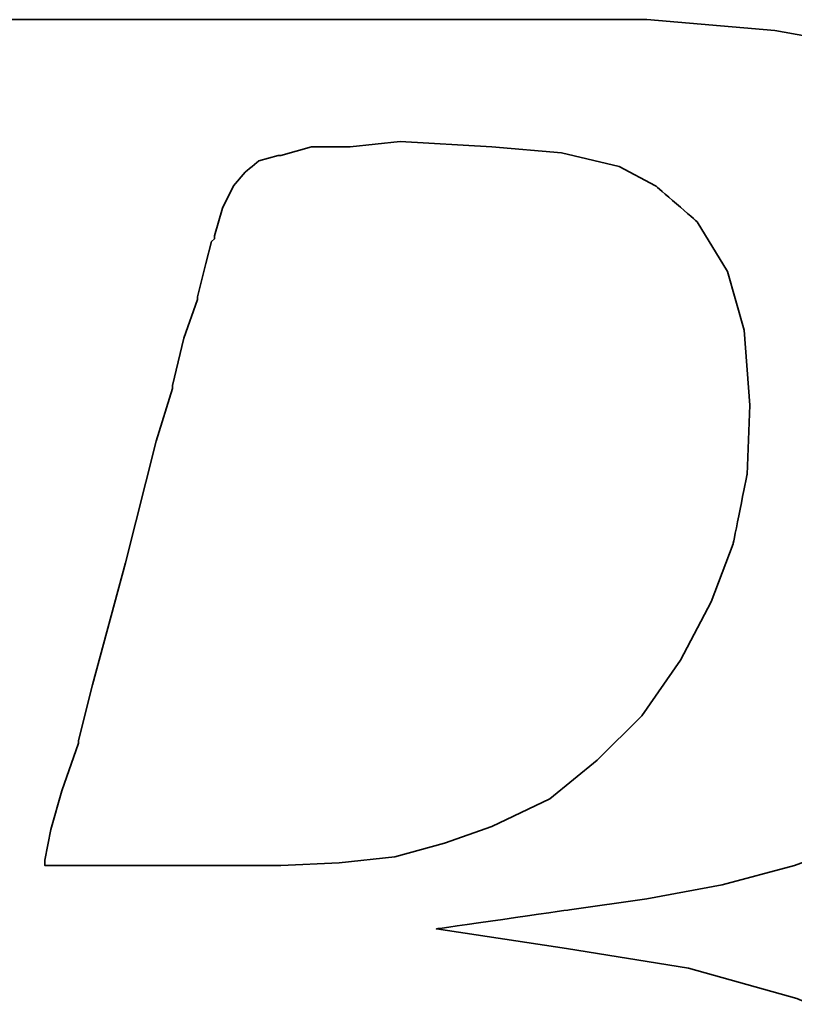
# Model space of a CAD drawing. Header units: millimetres. Extents: x 920 to 1153, y 73 to 164.
# Tile 34 of 53: x 1090.154 to 1091.001, y 97.342 to 98.42. Entities that reach past the tile are written whole.
import ezdxf

# ---------------------------------------------------------------- set-up
doc = ezdxf.new("R2010")
doc.units = ezdxf.units.MM
doc.header["$LTSCALE"] = 0.15
doc.layers.add('DIM', color=4, linetype='CONTINUOUS')
doc.layers.add('layer 1', color=7, linetype='CONTINUOUS')

# ---------------------------------------------------------------- blocks, each defined once
blk = doc.blocks.new('TBI MOTION logo(完整正式版)')
at = {"layer": 'layer 1', "color": 22, "lineweight": 35}
for points, knots in [([(-64.65375, -6.86375), (-64.65375, -6.86375), (-64.84375, -7.29625), (-64.84375, -7.29625), (-64.84375, -7.29625), (-64.84375, -7.29625), (-64.86875, -7.34375), (-64.86875, -7.34375), (-64.86875, -7.34375), (-64.86875, -7.34375), (-64.86875, -7.36875), (-64.86875, -7.36875), (-64.86875, -7.36875), (-64.86875, -7.36875), (-65.15375, -7.65375), (-65.15375, -7.65375), (-65.15375, -7.65375), (-65.15375, -7.65375), (-65.17875, -7.65375), (-65.17875, -7.65375), (-65.17875, -7.65375), (-65.17875, -7.65375), (-65.20375, -7.67875), (-65.20375, -7.67875), (-65.20375, -7.67875), (-65.20375, -7.67875), (-65.58875, -7.87125), (-65.58875, -7.87125), (-65.58875, -7.87125), (-65.58875, -7.87125), (-65.63375, -7.87125), (-65.63375, -7.87125), (-65.63375, -7.87125), (-65.63375, -7.87125), (-65.65875, -7.89375), (-65.65875, -7.89375), (-65.65875, -7.89375), (-65.65875, -7.89375), (-66.09375, -7.94375), (-66.09375, -7.94375), (-66.09375, -7.94375), (-66.09375, -7.94375), (-66.11375, -7.94375), (-66.11375, -7.94375), (-66.11375, -7.94375), (-66.11375, -7.94375), (-66.16375, -7.94375), (-66.16375, -7.94375), (-66.16375, -7.94375), (-66.16375, -7.94375), (-66.30875, -7.94375), (-66.30875, -7.94375), (-66.30875, -7.94375), (-66.30875, -7.94375), (-66.69375, -7.94375), (-66.69375, -7.94375), (-66.69375, -7.94375), (-66.69375, -7.94375), (-67.07375, -7.94375), (-67.07375, -7.94375), (-67.07375, -7.94375), (-67.07375, -7.94375), (-67.12375, -7.94375), (-67.12375, -7.94375), (-67.12375, -7.94375), (-67.12375, -7.94375), (-67.12375, -7.96625), (-67.12375, -7.96625), (-67.12375, -7.96625), (-67.12375, -7.96625), (-67.14875, -7.99125), (-67.14875, -7.99125), (-67.14875, -7.99125), (-67.14875, -7.99125), (-67.24375, -8.34875), (-67.24375, -8.34875), (-67.24375, -8.34875), (-67.24375, -8.34875), (-67.31375, -8.68625), (-67.31375, -8.68625), (-67.31375, -8.68625), (-67.31375, -8.68625), (-67.26875, -8.68625), (-67.26875, -8.68625), (-67.26875, -8.68625), (-67.26875, -8.68625), (-67.07375, -8.68625), (-67.07375, -8.68625), (-67.07375, -8.68625), (-67.07375, -8.68625), (-66.54875, -8.68625), (-66.54875, -8.68625), (-66.54875, -8.68625), (-66.54875, -8.68625), (-65.82625, -8.68625), (-65.82625, -8.68625), (-65.82625, -8.68625), (-65.82625, -8.68625), (-65.01375, -8.68625), (-65.01375, -8.68625), (-65.01375, -8.68625), (-65.01375, -8.68625), (-64.05375, -8.68625), (-64.05375, -8.68625), (-64.05375, -8.68625), (-64.05375, -8.68625), (-62.08375, -8.68625), (-62.08375, -8.68625), (-62.08375, -8.68625), (-62.08375, -8.68625), (-60.06875, -8.68625), (-60.06875, -8.68625), (-60.06875, -8.68625), (-60.06875, -8.68625), (-59.10875, -8.68625), (-59.10875, -8.68625), (-59.10875, -8.68625), (-59.10875, -8.68625), (-58.29375, -8.68625), (-58.29375, -8.68625), (-58.29375, -8.68625), (-58.29375, -8.68625), (-57.57375, -8.68625), (-57.57375, -8.68625), (-57.57375, -8.68625), (-57.57375, -8.68625), (-57.04875, -8.68625), (-57.04875, -8.68625), (-57.04875, -8.68625), (-57.04875, -8.68625), (-56.85375, -8.68625), (-56.85375, -8.68625), (-56.85375, -8.68625), (-56.85375, -8.68625), (-56.70875, -8.68625), (-56.70875, -8.68625), (-56.70875, -8.68625), (-56.70875, -8.68625), (-56.61375, -8.68625), (-56.61375, -8.68625), (-56.61375, -8.68625), (-56.61375, -8.68625), (-56.56875, -8.68625), (-56.56875, -8.68625), (-56.56875, -8.68625), (-56.56875, -8.68625), (-55.65375, -8.63875), (-55.65375, -8.63875), (-55.65375, -8.63875), (-55.65375, -8.63875), (-54.76875, -8.51875), (-54.76875, -8.51875), (-54.76875, -8.51875), (-54.76875, -8.51875), (-53.90375, -8.30375), (-53.90375, -8.30375), (-53.90375, -8.30375), (-53.90375, -8.30375), (-53.08875, -8.03875), (-53.08875, -8.03875), (-53.08875, -8.03875), (-53.08875, -8.03875), (-52.34375, -7.65375), (-52.34375, -7.65375), (-52.34375, -7.65375), (-52.34375, -7.65375), (-51.69875, -7.29625), (-51.69875, -7.29625), (-51.69875, -7.29625), (-51.69875, -7.29625), (-51.21875, -6.91125), (-51.21875, -6.91125), (-51.21875, -6.91125), (-51.21875, -6.91125), (-50.83375, -6.50375), (-50.83375, -6.50375), (-50.83375, -6.50375), (-50.83375, -6.50375), (-50.44875, -5.94875), (-50.44875, -5.94875), (-50.44875, -5.94875), (-50.44875, -5.94875), (-50.13875, -5.30375), (-50.13875, -5.30375), (-50.13875, -5.30375), (-50.13875, -5.30375), (-49.99375, -4.65375), (-49.99375, -4.65375), (-49.99375, -4.65375), (-49.99375, -4.65375), (-49.92375, -3.98375), (-49.92375, -3.98375), (-49.92375, -3.98375), (-49.92375, -3.98375), (-49.99375, -3.19374), (-49.99375, -3.19374), (-49.99375, -3.19374), (-49.99375, -3.19374), (-50.23374, -2.44874), (-50.23374, -2.44874), (-50.23374, -2.44874), (-50.23374, -2.44874), (-50.59375, -1.87374), (-50.59375, -1.87374), (-50.59375, -1.87374), (-50.59375, -1.87374), (-51.09875, -1.31874), (-51.09875, -1.31874), (-51.09875, -1.31874), (-51.09875, -1.31874), (-51.74375, -0.81875), (-51.74375, -0.81875), (-51.74375, -0.81875), (-51.74375, -0.81875), (-52.53875, -0.48125), (-52.53875, -0.48125), (-52.53875, -0.48125), (-52.53875, -0.48125), (-53.47375, -0.21875), (-53.47375, -0.21875), (-53.47375, -0.21875), (-53.47375, -0.21875), (-54.52875, -0.04874), (-54.52875, -0.04874), (-54.52875, -0.04874), (-54.52875, -0.04874), (-55.65375, 0.12125), (-55.65375, 0.12125), (-55.65375, 0.12125), (-55.65375, 0.12125), (-54.50375, 0.28624), (-54.50375, 0.28624), (-54.50375, 0.28624), (-54.50375, 0.28624), (-53.83375, 0.38124), (-53.83375, 0.38124), (-53.83375, 0.38124), (-53.83375, 0.38124), (-53.18375, 0.50125), (-53.18375, 0.50125), (-53.18375, 0.50125), (-53.18375, 0.50125), (-52.55875, 0.66874), (-52.55875, 0.66874), (-52.55875, 0.66874), (-52.55875, 0.66874), (-52.03375, 0.86124), (-52.03375, 0.86124), (-52.03375, 0.86124), (-52.03375, 0.86124), (-51.50374, 1.03124), (-51.50374, 1.03124), (-51.50374, 1.03124), (-51.50374, 1.03124), (-51.09875, 1.27125), (-51.09875, 1.27125), (-51.09875, 1.27125), (-51.09875, 1.27125), (-50.71375, 1.48624), (-50.71375, 1.48624), (-50.71375, 1.48624), (-50.71375, 1.48624), (-50.37625, 1.77625), (-50.37625, 1.77625), (-50.37625, 1.77625), (-50.37625, 1.77625), (-49.82375, 2.37625), (-49.82375, 2.37625), (-49.82375, 2.37625), (-49.82375, 2.37625), (-49.41875, 2.99625), (-49.41875, 2.99625), (-49.41875, 2.99625), (-49.41875, 2.99625), (-49.22375, 3.76625), (-49.22375, 3.76625), (-49.22375, 3.76625), (-49.22375, 3.76625), (-49.15375, 4.50874), (-49.15375, 4.50874), (-49.15375, 4.50874), (-49.15375, 4.50874), (-49.20375, 5.25125), (-49.20375, 5.25125), (-49.20375, 5.25125), (-49.20375, 5.25125), (-49.41875, 5.92625), (-49.41875, 5.92625), (-49.41875, 5.92625), (-49.41875, 5.92625), (-49.77875, 6.47625), (-49.77875, 6.47625), (-49.77875, 6.47625), (-49.77875, 6.47625), (-50.33125, 7.02624), (-50.33125, 7.02624), (-50.33125, 7.02624), (-50.33125, 7.02624), (-51.00125, 7.43625), (-51.00125, 7.43625), (-51.00125, 7.43625), (-51.00125, 7.43625), (-51.79375, 7.72625), (-51.79375, 7.72625), (-51.79375, 7.72625), (-51.79375, 7.72625), (-52.72875, 7.89124), (-52.72875, 7.89124), (-52.72875, 7.89124), (-52.72875, 7.89124), (-53.83375, 7.98625), (-53.83375, 7.98625), (-53.83375, 7.98625), (-53.83375, 7.98625), (-53.92875, 7.98625), (-53.92875, 7.98625), (-53.92875, 7.98625), (-53.92875, 7.98625), (-54.26375, 7.98625), (-54.26375, 7.98625), (-54.26375, 7.98625), (-54.26375, 7.98625), (-54.74375, 7.98625), (-54.74375, 7.98625), (-54.74375, 7.98625), (-54.74375, 7.98625), (-55.36875, 7.98625), (-55.36875, 7.98625), (-55.36875, 7.98625), (-55.36875, 7.98625), (-56.13375, 7.98625), (-56.13375, 7.98625), (-56.13375, 7.98625), (-56.13375, 7.98625), (-56.94875, 7.98625), (-56.94875, 7.98625), (-56.94875, 7.98625), (-56.94875, 7.98625), (-58.77625, 7.98625), (-58.77625, 7.98625), (-58.77625, 7.98625), (-58.77625, 7.98625), (-60.59875, 7.98625), (-60.59875, 7.98625), (-60.59875, 7.98625), (-60.59875, 7.98625), (-61.41375, 7.98625), (-61.41375, 7.98625), (-61.41375, 7.98625), (-61.41375, 7.98625), (-62.17875, 7.98625), (-62.17875, 7.98625), (-62.17875, 7.98625), (-62.17875, 7.98625), (-62.80375, 7.98625), (-62.80375, 7.98625), (-62.80375, 7.98625), (-62.80375, 7.98625), (-63.30625, 7.98625), (-63.30625, 7.98625), (-63.30625, 7.98625), (-63.30625, 7.98625), (-63.57375, 7.98625), (-63.57375, 7.98625), (-63.57375, 7.98625), (-63.57375, 7.98625), (-63.57375, 7.96375), (-63.57375, 7.96375), (-63.57375, 7.96375), (-63.57375, 7.96375), (-63.59875, 7.94125), (-63.59875, 7.94125), (-63.59875, 7.94125), (-63.59875, 7.94125), (-63.69375, 7.55625), (-63.69375, 7.55625), (-63.69375, 7.55625), (-63.69375, 7.55625), (-63.76375, 7.24624), (-63.76375, 7.24624), (-63.76375, 7.24624), (-63.76375, 7.24624), (-63.23875, 7.24624), (-63.23875, 7.24624), (-63.23875, 7.24624), (-63.23875, 7.24624), (-62.75875, 7.24624), (-62.75875, 7.24624), (-62.75875, 7.24624), (-62.75875, 7.24624), (-62.61125, 7.24624), (-62.61125, 7.24624), (-62.61125, 7.24624), (-62.61125, 7.24624), (-62.56625, 7.24624), (-62.56625, 7.24624), (-62.56625, 7.24624), (-62.56625, 7.24624), (-62.22875, 7.24624), (-62.22875, 7.24624), (-62.22875, 7.24624), (-62.22875, 7.24624), (-62.20375, 7.24624), (-62.20375, 7.24624), (-62.20375, 7.24624), (-62.20375, 7.24624), (-62.17875, 7.21875), (-62.17875, 7.21875), (-62.17875, 7.21875), (-62.17875, 7.21875), (-61.96375, 7.17125), (-61.96375, 7.17125), (-61.96375, 7.17125), (-61.96375, 7.17125), (-61.72375, 7.12624), (-61.72375, 7.12624), (-61.72375, 7.12624), (-61.72375, 7.12624), (-61.70375, 7.12624), (-61.70375, 7.12624), (-61.70375, 7.12624), (-61.70375, 7.12624), (-61.55875, 7.07624), (-61.55875, 7.07624), (-61.55875, 7.07624), (-61.55875, 7.07624), (-61.50875, 7.07624), (-61.50875, 7.07624), (-61.50875, 7.07624), (-61.50875, 7.07624), (-61.48375, 7.02624), (-61.48375, 7.02624), (-61.48375, 7.02624), (-61.48375, 7.02624), (-61.31875, 6.83375), (-61.31875, 6.83375), (-61.31875, 6.83375), (-61.31875, 6.83375), (-61.29375, 6.81125), (-61.29375, 6.81125), (-61.29375, 6.81125), (-61.29375, 6.81125), (-61.29375, 6.78625), (-61.29375, 6.78625), (-61.29375, 6.78625), (-61.29375, 6.78625), (-61.19875, 6.50124), (-61.19875, 6.50124), (-61.19875, 6.50124), (-61.19875, 6.50124), (-61.17375, 6.45124), (-61.17375, 6.45124), (-61.17375, 6.45124), (-61.17375, 6.45124), (-61.19875, 6.40625), (-61.19875, 6.40625), (-61.19875, 6.40625), (-61.19875, 6.40625), (-61.26875, 5.99624), (-61.26875, 5.99624), (-61.26875, 5.99624), (-61.26875, 5.99624), (-61.26875, 5.85125), (-61.26875, 5.85125), (-61.26875, 5.85125), (-61.26875, 5.85125), (-61.26875, 5.82625), (-61.26875, 5.82625), (-61.26875, 5.82625), (-61.26875, 5.82625), (-61.29375, 5.80625), (-61.29375, 5.80625), (-61.29375, 5.80625), (-61.29375, 5.80625), (-61.34125, 5.66125), (-61.34125, 5.66125), (-61.34125, 5.66125), (-61.34125, 5.66125), (-61.41375, 5.44625), (-61.41375, 5.44625), (-61.41375, 5.44625), (-61.41375, 5.44625), (-61.48375, 5.15625), (-61.48375, 5.15625), (-61.48375, 5.15625), (-61.48375, 5.15625), (-61.58375, 4.82124), (-61.58375, 4.82124), (-61.58375, 4.82124), (-61.58375, 4.82124), (-61.79875, 4.00375), (-61.79875, 4.00375), (-61.79875, 4.00375), (-61.79875, 4.00375), (-62.05875, 2.99625), (-62.05875, 2.99625), (-62.05875, 2.99625), (-62.05875, 2.99625), (-62.34875, 1.91625), (-62.34875, 1.91625), (-62.34875, 1.91625), (-62.34875, 1.91625), (-62.97375, -0.41124), (-62.97375, -0.41124), (-62.97375, -0.41124), (-62.97375, -0.41124), (-63.59875, -2.75875), (-63.59875, -2.75875), (-63.59875, -2.75875), (-63.59875, -2.75875), (-63.88375, -3.86374), (-63.88375, -3.86374), (-63.88375, -3.86374), (-63.88375, -3.86374), (-64.14875, -4.82374), (-64.14875, -4.82374), (-64.14875, -4.82374), (-64.14875, -4.82374), (-64.36375, -5.64125), (-64.36375, -5.64125), (-64.36375, -5.64125), (-64.36375, -5.64125), (-64.43625, -5.97625), (-64.43625, -5.97625), (-64.43625, -5.97625), (-64.43625, -5.97625), (-64.50875, -6.28625), (-64.50875, -6.28625), (-64.50875, -6.28625), (-64.50875, -6.28625), (-64.50875, -6.30875), (-64.50875, -6.30875), (-64.50875, -6.30875), (-64.50875, -6.30875), (-64.57875, -6.50375), (-64.57875, -6.50375), (-64.57875, -6.50375), (-64.57875, -6.50375), (-64.62875, -6.69625), (-64.62875, -6.69625), (-64.62875, -6.69625), (-64.62875, -6.69625), (-64.62875, -6.76875), (-64.62875, -6.76875), (-64.62875, -6.76875), (-64.62875, -6.76875), (-64.62875, -6.81375), (-64.62875, -6.81375), (-64.62875, -6.81375), (-64.62875, -6.81375), (-64.62875, -6.83875), (-64.62875, -6.83875), (-64.62875, -6.83875), (-64.62875, -6.83875), (-64.65375, -6.86375), (-64.65375, -6.86375)], [0, 0, 0, 0, 0.0071942, 0.0071942, 0.0071942, 0.0071943, 0.0143885, 0.0143885, 0.0143885, 0.0143885, 0.0215827, 0.0215827, 0.0215827, 0.0215827, 0.028777, 0.028777, 0.028777, 0.028777, 0.0359712, 0.0359712, 0.0359712, 0.0359712, 0.0431655, 0.0431655, 0.0431655, 0.0431655, 0.0503597, 0.0503597, 0.0503597, 0.0503597, 0.057554, 0.057554, 0.057554, 0.057554, 0.0647482, 0.0647482, 0.0647482, 0.0647482, 0.0719424, 0.0719424, 0.0719424, 0.0719425, 0.0791367, 0.0791367, 0.0791367, 0.0791367, 0.0863309, 0.0863309, 0.0863309, 0.0863309, 0.0935252, 0.0935252, 0.0935252, 0.0935252, 0.1007194, 0.1007194, 0.1007194, 0.1007194, 0.1079137, 0.1079137, 0.1079137, 0.1079137, 0.1151079, 0.1151079, 0.1151079, 0.1151079, 0.1223022, 0.1223022, 0.1223022, 0.1223022, 0.1294964, 0.1294964, 0.1294964, 0.1294964, 0.1366906, 0.1366906, 0.1366906, 0.1366907, 0.1438849, 0.1438849, 0.1438849, 0.1438849, 0.1510791, 0.1510791, 0.1510791, 0.1510791, 0.1582734, 0.1582734, 0.1582734, 0.1582734, 0.1654676, 0.1654676, 0.1654676, 0.1654676, 0.1726619, 0.1726619, 0.1726619, 0.1726619, 0.1798561, 0.1798561, 0.1798561, 0.1798561, 0.1870504, 0.1870504, 0.1870504, 0.1870504, 0.1942446, 0.1942446, 0.1942446, 0.1942446, 0.2014388, 0.2014388, 0.2014388, 0.2014389, 0.2086331, 0.2086331, 0.2086331, 0.2086331, 0.2158273, 0.2158273, 0.2158273, 0.2158273, 0.2230216, 0.2230216, 0.2230216, 0.2230216, 0.2302158, 0.2302158, 0.2302158, 0.2302158, 0.2374101, 0.2374101, 0.2374101, 0.2374101, 0.2446043, 0.2446043, 0.2446043, 0.2446043, 0.2517986, 0.2517986, 0.2517986, 0.2517986, 0.2589928, 0.2589928, 0.2589928, 0.2589928, 0.2661871, 0.2661871, 0.2661871, 0.2661871, 0.2733813, 0.2733813, 0.2733813, 0.2733813, 0.2805755, 0.2805755, 0.2805755, 0.2805755, 0.2877698, 0.2877698, 0.2877698, 0.2877698, 0.294964, 0.294964, 0.294964, 0.294964, 0.3021583, 0.3021583, 0.3021583, 0.3021583, 0.3093525, 0.3093525, 0.3093525, 0.3093525, 0.3165468, 0.3165468, 0.3165468, 0.3165468, 0.323741, 0.323741, 0.323741, 0.323741, 0.3309353, 0.3309353, 0.3309353, 0.3309353, 0.3381295, 0.3381295, 0.3381295, 0.3381295, 0.3453237, 0.3453237, 0.3453237, 0.3453238, 0.352518, 0.352518, 0.352518, 0.352518, 0.3597122, 0.3597122, 0.3597122, 0.3597122, 0.3669065, 0.3669065, 0.3669065, 0.3669065, 0.3741007, 0.3741007, 0.3741007, 0.3741007, 0.381295, 0.381295, 0.381295, 0.381295, 0.3884892, 0.3884892, 0.3884892, 0.3884892, 0.3956835, 0.3956835, 0.3956835, 0.3956835, 0.4028777, 0.4028777, 0.4028777, 0.4028777, 0.4100719, 0.4100719, 0.4100719, 0.410072, 0.4172662, 0.4172662, 0.4172662, 0.4172662, 0.4244604, 0.4244604, 0.4244604, 0.4244604, 0.4316547, 0.4316547, 0.4316547, 0.4316547, 0.4388489, 0.4388489, 0.4388489, 0.4388489, 0.4460432, 0.4460432, 0.4460432, 0.4460432, 0.4532374, 0.4532374, 0.4532374, 0.4532374, 0.4604317, 0.4604317, 0.4604317, 0.4604317, 0.4676259, 0.4676259, 0.4676259, 0.4676259, 0.4748201, 0.4748201, 0.4748201, 0.4748202, 0.4820144, 0.4820144, 0.4820144, 0.4820144, 0.4892086, 0.4892086, 0.4892086, 0.4892086, 0.4964029, 0.4964029, 0.4964029, 0.4964029, 0.5035971, 0.5035971, 0.5035971, 0.5035971, 0.5107914, 0.5107914, 0.5107914, 0.5107914, 0.5179856, 0.5179856, 0.5179856, 0.5179856, 0.5251799, 0.5251799, 0.5251799, 0.5251799, 0.5323741, 0.5323741, 0.5323741, 0.5323741, 0.5395683, 0.5395683, 0.5395683, 0.5395684, 0.5467626, 0.5467626, 0.5467626, 0.5467626, 0.5539568, 0.5539568, 0.5539568, 0.5539568, 0.5611511, 0.5611511, 0.5611511, 0.5611511, 0.5683453, 0.5683453, 0.5683453, 0.5683453, 0.5755396, 0.5755396, 0.5755396, 0.5755396, 0.5827338, 0.5827338, 0.5827338, 0.5827338, 0.5899281, 0.5899281, 0.5899281, 0.5899281, 0.5971223, 0.5971223, 0.5971223, 0.5971223, 0.6043165, 0.6043165, 0.6043165, 0.6043166, 0.6115108, 0.6115108, 0.6115108, 0.6115108, 0.618705, 0.618705, 0.618705, 0.618705, 0.6258993, 0.6258993, 0.6258993, 0.6258993, 0.6330935, 0.6330935, 0.6330935, 0.6330935, 0.6402878, 0.6402878, 0.6402878, 0.6402878, 0.647482, 0.647482, 0.647482, 0.647482, 0.6546763, 0.6546763, 0.6546763, 0.6546763, 0.6618705, 0.6618705, 0.6618705, 0.6618705, 0.6690647, 0.6690647, 0.6690647, 0.6690648, 0.676259, 0.676259, 0.676259, 0.676259, 0.6834532, 0.6834532, 0.6834532, 0.6834532, 0.6906475, 0.6906475, 0.6906475, 0.6906475, 0.6978417, 0.6978417, 0.6978417, 0.6978417, 0.705036, 0.705036, 0.705036, 0.705036, 0.7122302, 0.7122302, 0.7122302, 0.7122302, 0.7194245, 0.7194245, 0.7194245, 0.7194245, 0.7266187, 0.7266187, 0.7266187, 0.7266187, 0.7338129, 0.7338129, 0.7338129, 0.733813, 0.7410072, 0.7410072, 0.7410072, 0.7410072, 0.7482014, 0.7482014, 0.7482014, 0.7482014, 0.7553957, 0.7553957, 0.7553957, 0.7553957, 0.7625899, 0.7625899, 0.7625899, 0.7625899, 0.7697842, 0.7697842, 0.7697842, 0.7697842, 0.7769784, 0.7769784, 0.7769784, 0.7769784, 0.7841727, 0.7841727, 0.7841727, 0.7841727, 0.7913669, 0.7913669, 0.7913669, 0.7913669, 0.7985612, 0.7985612, 0.7985612, 0.7985612, 0.8057554, 0.8057554, 0.8057554, 0.8057554, 0.8129496, 0.8129496, 0.8129496, 0.8129497, 0.8201439, 0.8201439, 0.8201439, 0.8201439, 0.8273381, 0.8273381, 0.8273381, 0.8273381, 0.8345324, 0.8345324, 0.8345324, 0.8345324, 0.8417266, 0.8417266, 0.8417266, 0.8417266, 0.8489209, 0.8489209, 0.8489209, 0.8489209, 0.8561151, 0.8561151, 0.8561151, 0.8561151, 0.8633094, 0.8633094, 0.8633094, 0.8633094, 0.8705036, 0.8705036, 0.8705036, 0.8705036, 0.8776978, 0.8776978, 0.8776978, 0.8776979, 0.8848921, 0.8848921, 0.8848921, 0.8848921, 0.8920863, 0.8920863, 0.8920863, 0.8920863, 0.8992806, 0.8992806, 0.8992806, 0.8992806, 0.9064748, 0.9064748, 0.9064748, 0.9064748, 0.9136691, 0.9136691, 0.9136691, 0.9136691, 0.9208633, 0.9208633, 0.9208633, 0.9208633, 0.9280576, 0.9280576, 0.9280576, 0.9280576, 0.9352518, 0.9352518, 0.9352518, 0.9352518, 0.942446, 0.942446, 0.942446, 0.9424461, 0.9496403, 0.9496403, 0.9496403, 0.9496403, 0.9568345, 0.9568345, 0.9568345, 0.9568345, 0.9640288, 0.9640288, 0.9640288, 0.9640288, 0.971223, 0.971223, 0.971223, 0.971223, 0.9784173, 0.9784173, 0.9784173, 0.9784173, 0.9856115, 0.9856115, 0.9856115, 0.9856115, 0.9928058, 0.9928058, 0.9928058, 0.9928058, 1, 1, 1, 1]), ([(-57.50375, 6.35625), (-57.50375, 6.35625), (-57.57375, 6.11625), (-57.57375, 6.11625), (-57.57375, 6.11625), (-57.57375, 6.11625), (-57.57375, 6.09125), (-57.57375, 6.09125), (-57.57375, 6.09125), (-57.57375, 6.09125), (-57.59875, 6.06625), (-57.59875, 6.06625), (-57.59875, 6.06625), (-57.59875, 6.06625), (-57.64875, 5.87625), (-57.64875, 5.87625), (-57.64875, 5.87625), (-57.64875, 5.87625), (-57.71875, 5.58875), (-57.71875, 5.58875), (-57.71875, 5.58875), (-57.71875, 5.58875), (-57.71875, 5.56625), (-57.71875, 5.56625), (-57.71875, 5.56625), (-57.71875, 5.56625), (-57.83875, 5.23125), (-57.83875, 5.23125), (-57.83875, 5.23125), (-57.83875, 5.23125), (-57.93625, 4.82124), (-57.93625, 4.82124), (-57.93625, 4.82124), (-57.93625, 4.82124), (-57.93625, 4.79624), (-57.93625, 4.79624), (-57.93625, 4.79624), (-57.93625, 4.79624), (-58.07875, 4.34125), (-58.07875, 4.34125), (-58.07875, 4.34125), (-58.07875, 4.34125), (-58.34375, 3.28625), (-58.34375, 3.28625), (-58.34375, 3.28625), (-58.34375, 3.28625), (-58.62875, 2.23124), (-58.62875, 2.23124), (-58.62875, 2.23124), (-58.62875, 2.23124), (-58.74875, 1.75125), (-58.74875, 1.75125), (-58.74875, 1.75125), (-58.74875, 1.75125), (-58.74875, 1.72625), (-58.74875, 1.72625), (-58.74875, 1.72625), (-58.74875, 1.72625), (-58.89375, 1.31625), (-58.89375, 1.31625), (-58.89375, 1.31625), (-58.89375, 1.31625), (-58.98875, 0.98124), (-58.98875, 0.98124), (-58.98875, 0.98124), (-58.98875, 0.98124), (-59.03875, 0.71625), (-59.03875, 0.71625), (-59.03875, 0.71625), (-59.03875, 0.71625), (-59.03875, 0.66874), (-59.03875, 0.66874), (-59.03875, 0.66874), (-59.03875, 0.66874), (-58.91875, 0.66874), (-58.91875, 0.66874), (-58.91875, 0.66874), (-58.91875, 0.66874), (-58.53375, 0.66874), (-58.53375, 0.66874), (-58.53375, 0.66874), (-58.53375, 0.66874), (-58.10375, 0.66874), (-58.10375, 0.66874), (-58.10375, 0.66874), (-58.10375, 0.66874), (-57.66875, 0.66874), (-57.66875, 0.66874), (-57.66875, 0.66874), (-57.66875, 0.66874), (-57.33375, 0.66874), (-57.33375, 0.66874), (-57.33375, 0.66874), (-57.33375, 0.66874), (-57.09375, 0.66874), (-57.09375, 0.66874), (-57.09375, 0.66874), (-57.09375, 0.66874), (-56.99875, 0.66874), (-56.99875, 0.66874), (-56.99875, 0.66874), (-56.99875, 0.66874), (-56.49375, 0.69374), (-56.49375, 0.69374), (-56.49375, 0.69374), (-56.49375, 0.69374), (-56.01375, 0.74374), (-56.01375, 0.74374), (-56.01375, 0.74374), (-56.01375, 0.74374), (-55.58375, 0.86124), (-55.58375, 0.86124), (-55.58375, 0.86124), (-55.58375, 0.86124), (-55.17375, 1.00624), (-55.17375, 1.00624), (-55.17375, 1.00624), (-55.17375, 1.00624), (-54.67375, 1.24625), (-54.67375, 1.24625), (-54.67375, 1.24625), (-54.67375, 1.24625), (-54.26375, 1.58124), (-54.26375, 1.58124), (-54.26375, 1.58124), (-54.26375, 1.58124), (-53.87875, 1.96374), (-53.87875, 1.96374), (-53.87875, 1.96374), (-53.87875, 1.96374), (-53.54375, 2.44625), (-53.54375, 2.44625), (-53.54375, 2.44625), (-53.54375, 2.44625), (-53.27875, 2.95125), (-53.27875, 2.95125), (-53.27875, 2.95125), (-53.27875, 2.95125), (-53.08875, 3.45124), (-53.08875, 3.45124), (-53.08875, 3.45124), (-53.08875, 3.45124), (-52.96875, 4.05124), (-52.96875, 4.05124), (-52.96875, 4.05124), (-52.96875, 4.05124), (-52.94375, 4.65125), (-52.94375, 4.65125), (-52.94375, 4.65125), (-52.94375, 4.65125), (-52.99375, 5.30125), (-52.99375, 5.30125), (-52.99375, 5.30125), (-52.99375, 5.30125), (-53.13875, 5.80625), (-53.13875, 5.80625), (-53.13875, 5.80625), (-53.13875, 5.80625), (-53.39875, 6.23625), (-53.39875, 6.23625), (-53.39875, 6.23625), (-53.39875, 6.23625), (-53.75875, 6.54875), (-53.75875, 6.54875), (-53.75875, 6.54875), (-53.75875, 6.54875), (-54.07375, 6.71625), (-54.07375, 6.71625), (-54.07375, 6.71625), (-54.07375, 6.71625), (-54.57375, 6.83375), (-54.57375, 6.83375), (-54.57375, 6.83375), (-54.57375, 6.83375), (-55.17375, 6.88625), (-55.17375, 6.88625), (-55.17375, 6.88625), (-55.17375, 6.88625), (-55.96875, 6.93125), (-55.96875, 6.93125), (-55.96875, 6.93125), (-55.96875, 6.93125), (-56.39875, 6.88625), (-56.39875, 6.88625), (-56.39875, 6.88625), (-56.39875, 6.88625), (-56.42125, 6.88625), (-56.42125, 6.88625), (-56.42125, 6.88625), (-56.42125, 6.88625), (-56.73375, 6.88625), (-56.73375, 6.88625), (-56.73375, 6.88625), (-56.73375, 6.88625), (-56.99875, 6.81125), (-56.99875, 6.81125), (-56.99875, 6.81125), (-56.99875, 6.81125), (-57.02375, 6.81125), (-57.02375, 6.81125), (-57.02375, 6.81125), (-57.02375, 6.81125), (-57.18875, 6.76625), (-57.18875, 6.76625), (-57.18875, 6.76625), (-57.18875, 6.76625), (-57.30875, 6.66625), (-57.30875, 6.66625), (-57.30875, 6.66625), (-57.30875, 6.66625), (-57.40875, 6.54875), (-57.40875, 6.54875), (-57.40875, 6.54875), (-57.40875, 6.54875), (-57.50375, 6.35625), (-57.50375, 6.35625)], [0, 0, 0, 0, 0.0185185, 0.0185185, 0.0185185, 0.0185185, 0.037037, 0.037037, 0.037037, 0.037037, 0.0555556, 0.0555556, 0.0555556, 0.0555556, 0.0740741, 0.0740741, 0.0740741, 0.0740741, 0.0925926, 0.0925926, 0.0925926, 0.0925926, 0.1111111, 0.1111111, 0.1111111, 0.1111111, 0.1296296, 0.1296296, 0.1296296, 0.1296296, 0.1481481, 0.1481481, 0.1481481, 0.1481482, 0.1666667, 0.1666667, 0.1666667, 0.1666667, 0.1851852, 0.1851852, 0.1851852, 0.1851852, 0.2037037, 0.2037037, 0.2037037, 0.2037037, 0.2222222, 0.2222222, 0.2222222, 0.2222222, 0.2407407, 0.2407407, 0.2407407, 0.2407408, 0.2592593, 0.2592593, 0.2592593, 0.2592593, 0.2777778, 0.2777778, 0.2777778, 0.2777778, 0.2962963, 0.2962963, 0.2962963, 0.2962963, 0.3148148, 0.3148148, 0.3148148, 0.3148148, 0.3333333, 0.3333333, 0.3333333, 0.3333333, 0.3518519, 0.3518519, 0.3518519, 0.3518519, 0.3703704, 0.3703704, 0.3703704, 0.3703704, 0.3888889, 0.3888889, 0.3888889, 0.3888889, 0.4074074, 0.4074074, 0.4074074, 0.4074074, 0.4259259, 0.4259259, 0.4259259, 0.4259259, 0.4444444, 0.4444444, 0.4444444, 0.4444445, 0.462963, 0.462963, 0.462963, 0.462963, 0.4814815, 0.4814815, 0.4814815, 0.4814815, 0.5, 0.5, 0.5, 0.5, 0.5185185, 0.5185185, 0.5185185, 0.5185185, 0.537037, 0.537037, 0.537037, 0.537037, 0.5555556, 0.5555556, 0.5555556, 0.5555556, 0.5740741, 0.5740741, 0.5740741, 0.5740741, 0.5925926, 0.5925926, 0.5925926, 0.5925926, 0.6111111, 0.6111111, 0.6111111, 0.6111111, 0.6296296, 0.6296296, 0.6296296, 0.6296296, 0.6481481, 0.6481481, 0.6481481, 0.6481482, 0.6666667, 0.6666667, 0.6666667, 0.6666667, 0.6851852, 0.6851852, 0.6851852, 0.6851852, 0.7037037, 0.7037037, 0.7037037, 0.7037037, 0.7222222, 0.7222222, 0.7222222, 0.7222222, 0.7407407, 0.7407407, 0.7407407, 0.7407408, 0.7592593, 0.7592593, 0.7592593, 0.7592593, 0.7777778, 0.7777778, 0.7777778, 0.7777778, 0.7962963, 0.7962963, 0.7962963, 0.7962963, 0.8148148, 0.8148148, 0.8148148, 0.8148148, 0.8333333, 0.8333333, 0.8333333, 0.8333333, 0.8518519, 0.8518519, 0.8518519, 0.8518519, 0.8703704, 0.8703704, 0.8703704, 0.8703704, 0.8888889, 0.8888889, 0.8888889, 0.8888889, 0.9074074, 0.9074074, 0.9074074, 0.9074074, 0.9259259, 0.9259259, 0.9259259, 0.9259259, 0.9444444, 0.9444444, 0.9444444, 0.9444445, 0.962963, 0.962963, 0.962963, 0.962963, 0.9814815, 0.9814815, 0.9814815, 0.9814815, 1, 1, 1, 1])]:
    blk.add_open_spline(points, degree=3, knots=knots, dxfattribs=at)

msp = doc.modelspace()

# ---------------------------------------------------------------- block references
at = {"layer": 'DIM', "color": 7, "xscale": 0.1265115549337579, "yscale": 0.1265115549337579, "zscale": 0.1265115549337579}
msp.add_blockref('TBI MOTION logo(完整正式版)', (1097.6504, 97.4094), dxfattribs=at)

doc.saveas('drawing.dxf')
